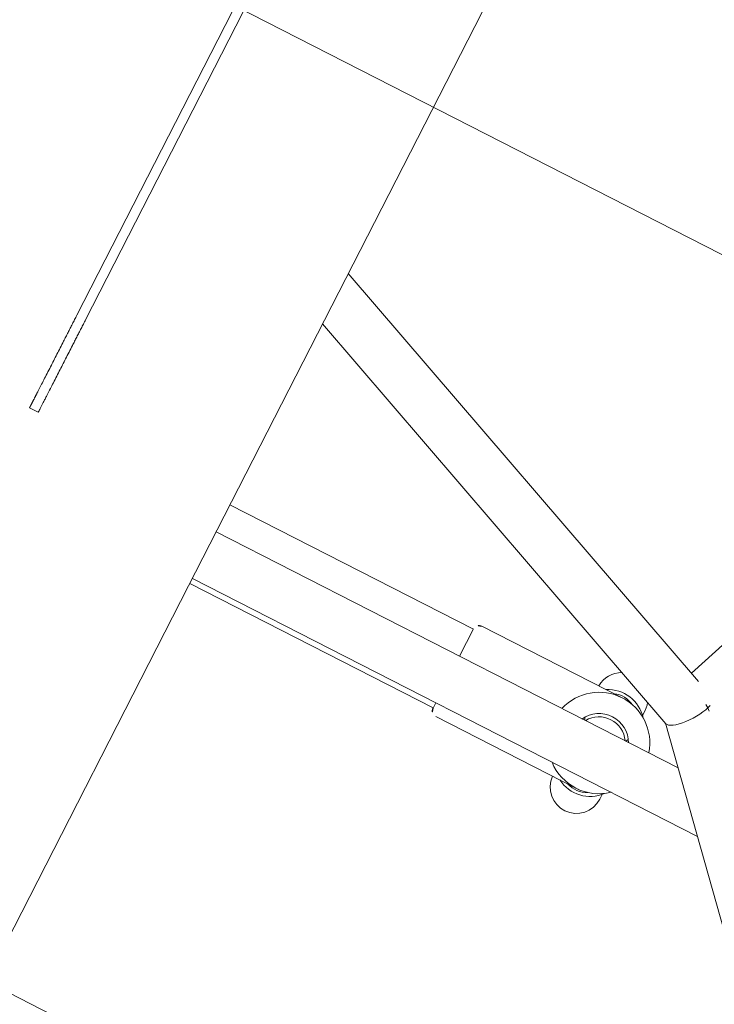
# Model space of a CAD drawing. Extents: x 5459245 to 5462690, y 5971016 to 5972523.
# Tile 163 of 198: x 5462453.12 to 5462453.332, y 5972213.774 to 5972214.075. Entities that reach past the tile are written whole.
import ezdxf

# ---------------------------------------------------------------- set-up
doc = ezdxf.new("R2010")
doc.units = 0
doc.layers.add('A_MAŁA ARCHITEKTURA', color=195, linetype='CONTINUOUS', lineweight=9)
doc.layers.add('ADT CCTV', color=102, linetype='CONTINUOUS')

# ---------------------------------------------------------------- blocks, each defined once
blk = doc.blocks.new('A$C43995eb0')
at = {"layer": 'A_MAŁA ARCHITEKTURA', "linetype": 'Continuous'}
for p, q in [((966.98, 215.33), (1208.21, 438.67)), ((833.25, 259.36), (949.72, 215.42)), ((993.33, 66.5), (993.33, 239.72)), ((977.33, 224.91), (977.33, 66.5)), ((950.99, 218.5), (888.66, 66.5)), ((905.95, 66.5), (967.05, 215.5)), ((968.04, 208), (966.4, 208)), ((996.78, 208), (995.14, 208)), ((966.09, 201), (966.09, 200)), ((966.09, 201), (966.13, 201)), ((966.09, 200), (966.09, 151.9)), ((997.06, 201), (997.09, 201)), ((997.09, 200), (997.09, 201)), ((997.09, 151.9), (997.09, 200)), ((976.53, 192.56), (977.33, 192.92)), ((967.99, 150), (977.33, 150)), ((968.09, 150), (968.09, 66.5)), ((993.33, 150), (995.19, 150)), ((995.09, 66.5), (995.09, 150)), ((995.85, 66.5), (355.72, 66.5)), ((1143.94, 66.5), (995.85, 66.5)), ((385.47, 1.5), (937.79, 1.5)), ((969.53, 1.5), (969.53, -1.5)), ((385.47, -1.5), (937.79, -1.5))]:
    blk.add_line(p, q, dxfattribs=at)
at = {"layer": 'A_MAŁA ARCHITEKTURA'}
for p, q in [((831.59, 350), (831.59, -350)), ((1131.59, 350), (1131.59, -350))]:
    blk.add_line(p, q, dxfattribs=at)
at = {"layer": 'A_MAŁA ARCHITEKTURA', "linetype": 'Continuous', "flags": 128}
for points in [[(956.27, 223.69), (956.91, 224.66), (957.59, 225.49)], [(966.4, 208), (964.62, 207.8), (963.8, 207.56)], [(977.33, 207.08), (976.95, 207.26), (976.53, 207.44)]]:
    blk.add_lwpolyline(points, dxfattribs=at)
at = {"layer": 'A_MAŁA ARCHITEKTURA', "linetype": 'Continuous'}
for centre, radius, start, end in [((981.59, 200), 15.5, 105.9788, 254.0212), ((975.59, 200), 11, 129.1004, 210.2726), ((981.59, 200), 9, 117.266, 242.734), ((981.59, 200), 15.5, 319.1984, 40.8016), ((987.59, 200), 11, 329.7274, 50.8996), ((996.78, 200), 8, 272.223, 90), ((981.59, 200), 8, 122.2326, 237.7674), ((973.59, 200), 8, 151.277, 200.3641), ((989.59, 200), 8, 339.6359, 28.723), ((966.4, 200), 8, 206.3841, 267.777), ((967.99, 151.9), 1.9, 180, 270), ((995.19, 151.9), 1.9, 270, 0)]:
    blk.add_arc(centre, radius, start, end, dxfattribs=at)
blk.add_ellipse((960.25, 220), major_axis=(6.72, -4.66), ratio=0.316315, start_param=0.069747, end_param=2.469653, dxfattribs=at)
blk.add_ellipse((960.25, 220), major_axis=(6.72, -4.66), ratio=0.316315, start_param=0.069747, end_param=2.469653, dxfattribs=at)
for points, knots in [([(937.79, 1.5), (938.04, 1.5), (938.54, 1.5), (939.29, 1.5), (940.03, 1.5), (940.78, 1.5), (941.52, 1.5), (942.26, 1.5), (942.99, 1.5), (943.73, 1.5), (944.46, 1.5), (945.19, 1.5), (945.92, 1.5), (947.92, 1.5), (951.11, 1.5), (954.82, 1.5), (957.74, 1.5), (959.91, 1.5), (961.91, 1.5), (963.38, 1.5), (964.4, 1.5), (965.02, 1.5), (965.61, 1.5), (966.16, 1.5), (966.68, 1.5), (967.16, 1.5), (967.6, 1.5), (968.01, 1.5), (968.39, 1.5), (968.73, 1.5), (969.03, 1.5), (969.3, 1.5), (969.45, 1.5), (969.53, 1.5)], [0, 0, 0, 0, 0.021353, 0.042602, 0.06375, 0.084801, 0.10576, 0.12663, 0.147415, 0.16812, 0.188747, 0.209302, 0.229788, 0.25021, 0.377874, 0.498447, 0.566051, 0.630007, 0.690737, 0.748732, 0.77062, 0.791907, 0.812635, 0.832845, 0.852582, 0.871897, 0.890841, 0.909469, 0.927841, 0.946016, 0.964058, 0.982031, 1, 1, 1, 1]), ([(969.53, -1.5), (969.49, -1.5), (969.42, -1.5), (969.3, -1.5), (969.17, -1.5), (969.03, -1.5), (968.88, -1.5), (968.73, -1.5), (968.56, -1.5), (968.39, -1.5), (968.2, -1.5), (968.01, -1.5), (967.81, -1.5), (967.6, -1.5), (967.38, -1.5), (967.16, -1.5), (966.92, -1.5), (966.67, -1.5), (966.42, -1.5), (966.16, -1.5), (965.89, -1.5), (965.61, -1.5), (965.32, -1.5), (965.02, -1.5), (964.71, -1.5), (964.39, -1.5), (964.07, -1.5), (963.26, -1.5), (961.91, -1.5), (959.91, -1.5), (957.74, -1.5), (954.83, -1.5), (951.11, -1.5), (947.67, -1.5), (945.19, -1.5), (943.72, -1.5), (942.25, -1.5), (940.77, -1.5), (939.28, -1.5), (938.29, -1.5), (937.79, -1.5)], [0, 0, 0, 0, 0.008992, 0.017977, 0.026964, 0.035959, 0.044972, 0.054011, 0.063083, 0.072196, 0.081359, 0.090578, 0.099862, 0.109218, 0.118653, 0.128174, 0.137788, 0.147501, 0.157321, 0.167252, 0.177302, 0.187477, 0.19778, 0.208219, 0.218799, 0.229524, 0.240398, 0.251428, 0.309325, 0.36996, 0.433822, 0.501332, 0.62203, 0.749882, 0.79077, 0.831933, 0.873406, 0.915221, 0.957408, 1, 1, 1, 1])]:
    blk.add_open_spline(points, degree=3, knots=knots, dxfattribs=at)
blk = doc.blocks.new('A770198')
at = {"layer": 'ADT CCTV', "color": 140, "lineweight": 9}
blk.add_arc((30, 19.04213), 30, 140.600538, 219.400538, dxfattribs=at)
blk = doc.blocks.new('G$CFAE608CC')
at = {"layer": 'ADT CCTV', "rotation": 90}
blk.add_blockref('A770198', (38.08383, 0), dxfattribs=at)

msp = doc.modelspace()

# ---------------------------------------------------------------- block references
at = {"layer": 'A_MAŁA ARCHITEKTURA', "xscale": 0.001, "yscale": 0.001, "zscale": 0.001, "rotation": 242.9301705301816}
msp.add_blockref('A$C43995eb0', (5462453.5658, 5972214.81866), dxfattribs=at)
at = {"layer": 'ADT CCTV', "rotation": 184.5356804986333}
msp.add_blockref('G$CFAE608CC', (5462467.50941, 5972223.83045), dxfattribs=at)

doc.saveas('drawing.dxf')
